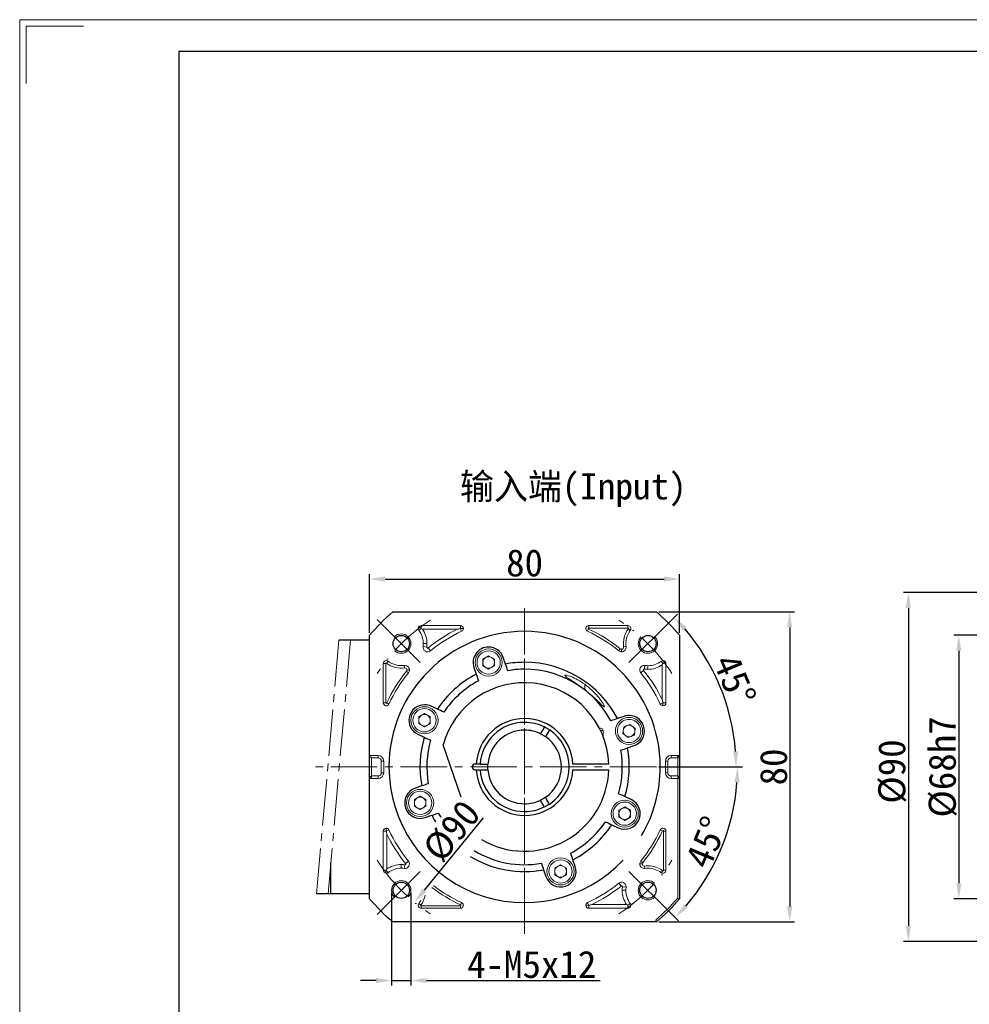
# Model space of a CAD drawing. Header units: millimetres. Extents: x 7420 to 8111, y -867 to -379.
# Tile 2 of 7: x 7421 to 7666, y -633 to -379. Entities that reach past the tile are written whole.
import ezdxf

# ---------------------------------------------------------------- set-up
doc = ezdxf.new("R2010")
doc.units = ezdxf.units.MM
doc.header["$PDSIZE"] = -5
doc.linetypes.add('ACAD_ISO10W100', pattern=[18, 12, -3, 0, -3])
doc.linetypes.add('点画线', pattern=[18, 12, -2, 2, -2])
doc.layers.get('0').update_dxf_attribs({"lineweight": 18})
doc.layers.get('Defpoints').update_dxf_attribs({"lineweight": 18})
for name, color, linetype, lineweight in [('7中心线层', 7, '点画线', 18), ('中心线层', 7, 'ACAD_ISO10W100', 0), ('图框_外框线', 7, 'Continuous', 18), ('尺寸线', 7, 'Continuous', 25), ('尺寸线层', 3, 'Continuous', 18), ('粗实线', 7, 'Continuous', 40)]:
    doc.layers.add(name, color=color, linetype=linetype, lineweight=lineweight)
doc.styles.add('工程字', font='txt')
doc.dimstyles.new('ISO-25', dxfattribs={"dimtxt": 7, "dimasz": 4, "dimexe": 1.25, "dimexo": 0.625, "dimtad": 1, "dimtxsty": '工程字', "dimcen": 2, "dimdle": 8, "dimadec": 0, "dimazin": 0, "dimtfac": 1, "dimtmove": 0, "dimatfit": 3, "dimfxl": 1, "dimarcsym": 0})

# ---------------------------------------------------------------- blocks, each defined once
blk = doc.blocks.new('*X8')
at = {"layer": 'Defpoints', "color": 0}
for p in [(7590.79, -523.46), (7510.79, -537.93), (7590.79, -537.93)]:
    blk.add_point(p, dxfattribs=at)
at = {"layer": '尺寸线层', "color": 0, "lineweight": -2}
for p, q in [((7510.79, -537.31), (7510.79, -522.21)), ((7590.79, -537.31), (7590.79, -522.21)), ((7514.79, -523.46), (7586.79, -523.46))]:
    blk.add_line(p, q, dxfattribs=at)
at = {"layer": '尺寸线层', "color": 0}
for points in [[(7514.79, -522.79), (7514.79, -524.12), (7510.79, -523.46)], [(7586.79, -524.12), (7586.79, -522.79), (7590.79, -523.46)]]:
    blk.add_solid(points, dxfattribs=at)
at = {"layer": '尺寸线层', "color": 0, "insert": (7550.79, -519.33), "char_height": 7, "attachment_point": 5, "style": '工程字'}
blk.add_mtext('\\A1;80', dxfattribs=at)
blk = doc.blocks.new('*X9')
at = {"layer": 'Defpoints', "color": 0}
for p in [(7584.8, -531.93), (7584.8, -611.93), (7619.19, -611.93)]:
    blk.add_point(p, dxfattribs=at)
at = {"layer": '尺寸线层', "color": 0, "lineweight": -2}
for p, q in [((7585.42, -531.93), (7620.44, -531.93)), ((7619.19, -535.93), (7619.19, -607.93)), ((7585.42, -611.93), (7620.44, -611.93))]:
    blk.add_line(p, q, dxfattribs=at)
at = {"layer": '尺寸线层', "color": 0}
for points in [[(7619.85, -535.93), (7618.52, -535.93), (7619.19, -531.93)], [(7618.52, -607.93), (7619.85, -607.93), (7619.19, -611.93)]]:
    blk.add_solid(points, dxfattribs=at)
at = {"layer": '尺寸线层', "color": 0, "insert": (7615.06, -571.93), "char_height": 7, "attachment_point": 5, "rotation": 90, "style": '工程字'}
blk.add_mtext('\\A1;80', dxfattribs=at)
blk = doc.blocks.new('*X10')
at = {"layer": 'Defpoints', "color": 0}
for p in [(7579.19, -537.02), (7522.4, -606.85)]:
    blk.add_point(p, dxfattribs=at)
at = {"layer": '尺寸线层', "color": 0, "lineweight": -2}
blk.add_line((7540.1, -585.09), (7524.92, -603.74), dxfattribs=at)
at = {"layer": '尺寸线层', "color": 0}
blk.add_solid([(7524.41, -603.32), (7525.44, -604.16), (7522.4, -606.85)], dxfattribs=at)
at = {"layer": '尺寸线层', "color": 0, "insert": (7532.02, -588.48), "char_height": 7, "attachment_point": 5, "rotation": 50.8805, "style": '工程字'}
blk.add_mtext('\\A1;%%C90', dxfattribs=at)
blk = doc.blocks.new('*X11')
at = {"layer": 'Defpoints', "color": 0}
for p in [(7586.86, -535.87), (7578.37, -544.36), (7601.2, -551.05), (7496.88, -571.93), (7584.79, -571.93)]:
    blk.add_point(p, dxfattribs=at)
at = {"layer": '尺寸线层', "color": 0, "lineweight": -2}
for p, q in [((7587.3, -535.43), (7590.26, -532.47)), ((7585.42, -571.93), (7606.6, -571.93))]:
    blk.add_line(p, q, dxfattribs=at)
blk.add_arc((7550.79, -571.93), 54.56, 4.2014, 40.7986, dxfattribs=at)
at = {"layer": '尺寸线层', "color": 0}
for points in [[(7592.59, -535.83), (7591.61, -536.74), (7589.37, -533.35)], [(7604.54, -567.96), (7605.87, -567.91), (7605.35, -571.93)]]:
    blk.add_solid(points, dxfattribs=at)
at = {"layer": '尺寸线层', "color": 0, "insert": (7605.01, -549.48), "char_height": 7, "attachment_point": 5, "rotation": 292.5, "style": '工程字'}
blk.add_mtext('\\A1;45%%d', dxfattribs=at)
blk = doc.blocks.new('*X12')
at = {"layer": 'Defpoints', "color": 0}
for p in [(7496.88, -571.93), (7584.79, -571.93), (7601.55, -592.96), (7578.37, -599.51), (7586.86, -608)]:
    blk.add_point(p, dxfattribs=at)
at = {"layer": '尺寸线层', "color": 0, "lineweight": -2}
for p, q in [((7585.42, -571.93), (7606.99, -571.93)), ((7587.3, -608.44), (7590.53, -611.67))]:
    blk.add_line(p, q, dxfattribs=at)
blk.add_arc((7550.79, -571.93), 54.94, 319.1722, 355.8278, dxfattribs=at)
at = {"layer": '尺寸线层', "color": 0}
for points in [[(7606.26, -575.96), (7604.92, -575.91), (7605.74, -571.93)], [(7591.88, -607.4), (7592.86, -608.31), (7589.64, -610.78)]]:
    blk.add_solid(points, dxfattribs=at)
at = {"layer": '尺寸线层', "color": 0, "insert": (7597.74, -591.38), "char_height": 7, "attachment_point": 5, "rotation": 67.5, "style": '工程字'}
blk.add_mtext('\\A1;45%%d', dxfattribs=at)
blk = doc.blocks.new('*D37')
at = {"layer": 'Defpoints', "color": 0}
for p in [(7516.47, -603.75), (7521.47, -603.75), (7521.47, -627.04)]:
    blk.add_point(p, dxfattribs=at)
at = {"layer": '尺寸线层', "color": 0, "lineweight": -2}
for p, q in [((7516.47, -604.38), (7516.47, -628.29)), ((7521.47, -604.38), (7521.47, -628.29)), ((7512.47, -627.04), (7508.47, -627.04)), ((7516.47, -627.04), (7521.47, -627.04)), ((7525.47, -627.04), (7570.29, -627.04))]:
    blk.add_line(p, q, dxfattribs=at)
at = {"layer": '尺寸线层', "color": 0}
for points in [[(7512.47, -627.71), (7512.47, -626.37), (7516.47, -627.04)], [(7525.47, -626.37), (7525.47, -627.71), (7521.47, -627.04)]]:
    blk.add_solid(points, dxfattribs=at)
at = {"layer": '尺寸线层', "color": 0, "insert": (7552.63, -622.92), "char_height": 7, "attachment_point": 5, "style": '工程字'}
blk.add_mtext('\\A1;4-M5x12', dxfattribs=at)
blk = doc.blocks.new('*X27')
at = {"layer": 'Defpoints', "color": 0}
for p in [(7712.67, -537.93), (7662.82, -605.93), (7712.67, -605.93)]:
    blk.add_point(p, dxfattribs=at)
at = {"layer": '尺寸线层', "color": 0, "lineweight": -2}
for p, q in [((7712.05, -537.93), (7661.57, -537.93)), ((7662.82, -541.93), (7662.82, -601.93)), ((7712.05, -605.93), (7661.57, -605.93))]:
    blk.add_line(p, q, dxfattribs=at)
at = {"layer": '尺寸线层', "color": 0}
for points in [[(7663.49, -541.93), (7662.16, -541.93), (7662.82, -537.93)], [(7662.16, -601.93), (7663.49, -601.93), (7662.82, -605.93)]]:
    blk.add_solid(points, dxfattribs=at)
at = {"layer": '尺寸线层', "color": 0, "insert": (7658.7, -571.93), "char_height": 7, "attachment_point": 5, "rotation": 90, "style": '工程字'}
blk.add_mtext('\\A1;%%C68h7', dxfattribs=at)
blk = doc.blocks.new('*X34')
at = {"layer": 'Defpoints', "color": 0}
for p in [(7719.47, -526.93), (7649.81, -616.93), (7719.47, -616.93)]:
    blk.add_point(p, dxfattribs=at)
at = {"layer": '尺寸线层', "color": 0, "lineweight": -2}
for p, q in [((7718.85, -526.93), (7648.56, -526.93)), ((7649.81, -530.93), (7649.81, -612.93)), ((7718.85, -616.93), (7648.56, -616.93))]:
    blk.add_line(p, q, dxfattribs=at)
at = {"layer": '尺寸线层', "color": 0}
for points in [[(7650.47, -530.93), (7649.14, -530.93), (7649.81, -526.93)], [(7649.14, -612.93), (7650.47, -612.93), (7649.81, -616.93)]]:
    blk.add_solid(points, dxfattribs=at)
at = {"layer": '尺寸线层', "color": 0, "insert": (7645.68, -573.11), "char_height": 7, "attachment_point": 5, "rotation": 90, "style": '工程字'}
blk.add_mtext('\\A1;%%C90', dxfattribs=at)

msp = doc.modelspace()

# ---------------------------------------------------------------- linework, layer by layer
for p, q in [((7523.8625, -545.0032), (7512.7281, -533.8688)), ((7534.2335, -535.4668), (7524.1308, -535.4668)), ((7524.1308, -536.2342), (7524.1308, -535.4668)), ((7534.2335, -536.2342), (7534.2335, -535.4668)), ((7577.4562, -535.4668), (7567.3535, -535.4668)), ((7567.3535, -536.101), (7567.3535, -535.4668)), ((7577.4562, -536.101), (7577.4562, -535.4668)), ((7577.7245, -545.0032), (7588.8589, -533.8688)), ((7524.1308, -536.2342), (7523.5175, -536.6957)), ((7524.4823, -536.4156), (7533.4307, -536.4156)), ((7534.2335, -536.2342), (7535.001, -536.2342)), ((7534.2335, -536.2342), (7534.5564, -536.9304)), ((7567.2974, -536.3551), (7567.0305, -536.9304)), ((7567.3535, -536.101), (7577.4562, -536.101)), ((7577.5626, -536.3143), (7578.0694, -536.6957)), ((7525.5468, -541.0198), (7524.6068, -540.8903)), ((7524.66, -540.1144), (7525.6089, -540.1144)), ((7576.3518, -540.9768), (7576.9801, -540.8903)), ((7525.901, -541.2194), (7526.4985, -541.9566)), ((7540.0148, -544.1209), (7541.5148, -543.2549)), ((7541.5148, -543.2549), (7543.0148, -544.1209)), ((7575.4878, -541.4639), (7575.0885, -541.9566)), ((7575.8236, -541.5828), (7575.8236, -542.2171)), ((7514.326, -545.2715), (7514.326, -555.3742)), ((7514.9602, -545.2715), (7514.326, -545.2715)), ((7514.9602, -555.3742), (7514.9602, -545.2715)), ((7515.1736, -545.1651), (7515.5549, -544.6583)), ((7519.8361, -546.3759), (7519.7495, -545.7476)), ((7540.0148, -545.853), (7540.0148, -544.1209)), ((7541.5148, -546.719), (7540.0148, -545.853)), ((7543.0148, -545.853), (7541.5148, -546.719)), ((7543.0148, -544.1209), (7543.0148, -545.853)), ((7550.7935, -546.718), (7550.7935, -544.9342)), ((7581.7079, -546.6876), (7581.8374, -545.7476)), ((7582.6133, -545.8008), (7582.6133, -546.7497)), ((7586.4935, -545.2715), (7586.032, -544.6583)), ((7586.3121, -545.6231), (7586.3121, -554.5715)), ((7586.4935, -545.2715), (7587.2609, -545.2715)), ((7587.2609, -555.3742), (7587.2609, -545.2715)), ((7520.3231, -547.2399), (7520.8158, -547.6392)), ((7520.4421, -546.9041), (7521.0763, -546.9041)), ((7550.7935, -547.4342), (7550.7935, -548.9342)), ((7581.5083, -547.0418), (7580.7711, -547.6392)), ((7566.2935, -551.9895), (7566.2935, -550.6101)), ((7514.9602, -555.3742), (7514.326, -555.3742)), ((7515.2144, -555.4303), (7515.7897, -555.6972)), ((7586.4935, -555.3742), (7585.7973, -555.6972)), ((7586.4935, -555.3742), (7587.2609, -555.3742)), ((7586.4935, -555.3742), (7586.4935, -556.1417)), ((7523.4637, -559.0236), (7524.9637, -558.1576)), ((7524.9637, -558.1576), (7526.4637, -559.0236)), ((7523.4637, -560.7556), (7523.4637, -559.0236)), ((7524.9637, -561.6217), (7523.4637, -560.7556)), ((7526.4637, -560.7556), (7524.9637, -561.6217)), ((7526.4637, -559.0236), (7526.4637, -560.7556)), ((7576.3676, -561.5999), (7577.9684, -560.9385)), ((7577.9684, -560.9385), (7579.3416, -561.9942)), ((7570.1083, -561.9342), (7570.4185, -561.9342)), ((7570.4194, -562.5592), (7571.0435, -562.5592)), ((7571.0435, -563.997), (7571.0435, -562.5592)), ((7576.1399, -563.3169), (7576.3676, -561.5999)), ((7577.5131, -564.3726), (7576.1399, -563.3169)), ((7579.1139, -563.7112), (7577.5131, -564.3726)), ((7579.3416, -561.9942), (7579.1139, -563.7112)), ((7511.2935, -568.968), (7510.7935, -568.968)), ((7511.2935, -568.968), (7512.9935, -568.968)), ((7512.9935, -569.4668), (7512.9935, -568.968)), ((7588.5935, -568.968), (7590.2935, -568.968)), ((7588.5935, -569.4668), (7588.5935, -568.968)), ((7590.2935, -568.968), (7590.7935, -568.968)), ((7590.2935, -569.4668), (7590.2935, -568.968)), ((7511.2935, -569.6115), (7510.7935, -569.1127)), ((7511.2935, -569.6115), (7511.2935, -570.1103)), ((7511.2935, -569.6115), (7512.9935, -569.6115)), ((7511.2935, -570.1103), (7511.2935, -573.7582)), ((7512.9935, -569.6115), (7512.9935, -569.4668)), ((7513.8162, -570.4342), (7513.8162, -573.4342)), ((7513.8162, -570.4342), (7513.9609, -570.4342)), ((7513.9609, -570.4342), (7514.4597, -570.4342)), ((7514.4597, -570.4342), (7514.4597, -573.4342)), ((7587.1272, -573.4342), (7587.1272, -570.4342)), ((7587.626, -570.4342), (7587.1272, -570.4342)), ((7587.7707, -570.4342), (7587.626, -570.4342)), ((7587.7707, -573.4342), (7587.7707, -570.4342)), ((7588.5935, -569.6115), (7588.5935, -569.4668)), ((7588.5935, -569.6115), (7590.2935, -569.6115)), ((7590.2935, -569.6115), (7590.7935, -569.1127)), ((7590.2935, -569.6115), (7590.2935, -569.4668)), ((7590.2935, -570.1103), (7590.2935, -569.6115)), ((7590.2935, -573.7582), (7590.2935, -570.1103)), ((7511.2935, -573.7582), (7511.2935, -574.257)), ((7513.8162, -573.4342), (7513.9609, -573.4342)), ((7513.9609, -573.4342), (7514.4597, -573.4342)), ((7587.626, -573.4342), (7587.1272, -573.4342)), ((7587.7707, -573.4342), (7587.626, -573.4342)), ((7590.2935, -574.257), (7590.2935, -573.7582)), ((7511.2935, -574.257), (7510.7935, -574.7558)), ((7511.2935, -574.9005), (7510.7935, -574.9005)), ((7512.9935, -574.257), (7511.2935, -574.257)), ((7511.2935, -574.257), (7511.2935, -574.4017)), ((7511.2935, -574.4017), (7511.2935, -574.9005)), ((7512.9935, -574.9005), (7511.2935, -574.9005)), ((7512.9935, -574.257), (7512.9935, -574.4017)), ((7512.9935, -574.4017), (7512.9935, -574.9005)), ((7588.5935, -574.257), (7588.5935, -574.4017)), ((7590.2935, -574.257), (7588.5935, -574.257)), ((7588.5935, -574.4017), (7588.5935, -574.9005)), ((7590.2935, -574.9005), (7588.5935, -574.9005)), ((7590.2935, -574.257), (7590.7935, -574.7558)), ((7590.2935, -574.4017), (7590.2935, -574.257)), ((7590.2935, -574.9005), (7590.2935, -574.4017)), ((7590.2935, -605.7536), (7590.2935, -574.9005)), ((7590.2935, -574.9005), (7590.7935, -574.9005)), ((7522.3462, -580.3469), (7523.8462, -579.4809)), ((7522.3462, -582.0789), (7522.3462, -580.3469)), ((7523.8462, -579.4809), (7525.3462, -580.3469)), ((7525.3462, -580.3469), (7525.3462, -582.0789)), ((7523.8462, -582.945), (7522.3462, -582.0789)), ((7525.3462, -582.0789), (7523.8462, -582.945)), ((7575.1232, -583.1128), (7576.6232, -582.2468)), ((7575.1232, -584.8449), (7575.1232, -583.1128)), ((7576.6232, -582.2468), (7578.1232, -583.1128)), ((7578.1232, -583.1128), (7578.1232, -584.8449)), ((7576.6232, -585.7109), (7575.1232, -584.8449)), ((7578.1232, -584.8449), (7576.6232, -585.7109)), ((7514.326, -588.4942), (7514.326, -598.5969)), ((7515.0935, -588.4942), (7514.326, -588.4942)), ((7515.0935, -588.4942), (7515.0935, -587.7267)), ((7515.0935, -588.4942), (7515.7897, -588.1713)), ((7515.2749, -598.2454), (7515.2749, -589.297)), ((7586.3726, -588.4381), (7585.7973, -588.1713)), ((7586.6267, -588.4942), (7587.2609, -588.4942)), ((7586.6267, -588.4942), (7586.6267, -598.5969)), ((7587.2609, -598.5969), (7587.2609, -588.4942)), ((7520.0787, -596.8267), (7520.8158, -596.2292)), ((7550.7935, -596.4342), (7550.7935, -594.9342)), ((7581.1449, -596.9643), (7580.5106, -596.9643)), ((7581.2638, -596.6286), (7580.7711, -596.2292)), ((7523.8625, -598.8652), (7512.7281, -609.9996)), ((7515.0935, -598.5969), (7514.326, -598.5969)), ((7515.0935, -598.5969), (7515.5549, -599.2102)), ((7518.9737, -598.0677), (7518.9737, -597.1188)), ((7519.879, -597.1809), (7519.7495, -598.1209)), ((7558.5722, -598.0155), (7560.0722, -597.1495)), ((7558.5722, -599.7475), (7558.5722, -598.0155)), ((7560.0722, -597.1495), (7561.5722, -598.0155)), ((7561.5722, -598.0155), (7561.5722, -599.7475)), ((7577.7245, -598.8652), (7588.8589, -609.9996)), ((7581.7509, -597.4926), (7581.8374, -598.1209)), ((7586.4134, -598.7034), (7586.032, -599.2102)), ((7586.6267, -598.5969), (7587.2609, -598.5969)), ((7560.0722, -600.6136), (7558.5722, -599.7475)), ((7561.5722, -599.7475), (7560.0722, -600.6136)), ((7575.6859, -602.649), (7575.0885, -601.9119)), ((7576.9269, -603.754), (7575.978, -603.754)), ((7576.0401, -602.8487), (7576.9801, -602.9782)), ((7534.2896, -607.5133), (7534.5564, -606.938)), ((7567.3535, -607.6342), (7567.0305, -606.938)), ((7524.0243, -607.5541), (7523.5175, -607.1728)), ((7524.1308, -607.7675), (7524.1308, -608.4017)), ((7534.2335, -607.7675), (7524.1308, -607.7675)), ((7524.1308, -608.4017), (7534.2335, -608.4017)), ((7534.2335, -607.7675), (7534.2335, -608.4017)), ((7567.3535, -607.6342), (7566.586, -607.6342)), ((7567.3535, -607.6342), (7567.3535, -608.4017)), ((7567.3535, -608.4017), (7577.4562, -608.4017)), ((7577.1046, -607.4528), (7568.1562, -607.4528)), ((7577.4562, -607.6342), (7578.0694, -607.1728)), ((7577.4562, -607.6342), (7577.4562, -608.4017))]:
    msp.add_line(p, q)
for centre, radius, start, end in [((7524.1308, -536.2342), 0.7675, 90, 216.957666), ((7534.2335, -536.2342), 0.7675, 0, 90), ((7567.3535, -536.2342), 0.7675, 90, 245.115065), ((7577.4562, -536.2342), 0.7675, 323.042334, 90), ((7518.9737, -540.1144), 2.5, 226.591754, 135), ((7518.9737, -540.1144), 5.6863, 0, 36.957666), ((7518.9737, -540.1144), 6.6352, 0, 33.879326), ((7550.7935, -571.9342), 39.5352, 116.051014, 129.022628), ((7550.7935, -571.9342), 38.5863, 114.884934, 129.022628), ((7534.2335, -536.2342), 0.7675, 294.884935, 360), ((7550.7935, -571.9342), 38.5863, 50.977372, 65.115066), ((7550.7935, -571.9342), 39.2206, 50.977372, 65.115066), ((7582.6133, -540.1144), 6.3206, 143.042334, 187.842188), ((7582.6133, -540.1144), 5.6863, 143.042334, 187.842188), ((7582.6133, -540.1144), 2.5, 136.591754, 45), ((7525.7634, -541.0496), 1.1675, 172.157812, 309.022628), ((7518.9737, -540.1144), 5.6863, 352.157812, 360), ((7518.9737, -540.1144), 6.6352, 352.157812, 0), ((7575.8236, -541.0496), 1.1675, 270, 7.842188), ((7575.8236, -541.0496), 0.5333, 270, 7.842188), ((7541.5148, -544.9869), 3.5, 90, 270), ((7541.5148, -544.9869), 3, 90, 270), ((7541.5148, -544.9869), 1.5, 90, 120), ((7541.5148, -544.9869), 3.5, 270, 90), ((7541.5148, -544.9869), 3, 270, 90), ((7541.5148, -544.9869), 1.5, 60, 90), ((7575.8236, -541.0496), 1.1675, 230.977372, 270), ((7575.8236, -541.0496), 0.5333, 230.977372, 270), ((7515.0935, -545.2715), 0.7675, 90, 180), ((7515.0935, -545.2715), 0.7675, 53.042334, 90), ((7518.9737, -540.1144), 6.3206, 233.042334, 277.842188), ((7518.9737, -540.1144), 5.6863, 233.042334, 277.842188), ((7519.9088, -546.9041), 1.1675, 90, 97.842188), ((7519.9088, -546.9041), 1.1675, 0, 90), ((7541.5148, -544.9869), 1.5, 120, 180), ((7541.5148, -544.9869), 1.5, 180, 240), ((7541.5148, -544.9869), 1.5, 0, 60), ((7541.5148, -544.9869), 1.5, 300, 360), ((7581.6781, -546.9041), 1.1675, 90, 219.022628), ((7581.6781, -546.9041), 1.1675, 82.157812, 90), ((7582.6133, -540.1144), 5.6863, 262.157812, 270), ((7582.6133, -540.1144), 5.6863, 270, 306.957666), ((7582.6133, -540.1144), 6.6352, 270, 303.879326), ((7586.4935, -545.2715), 0.7675, 90, 126.957666), ((7586.4935, -545.2715), 0.7675, 0, 90), ((7550.7935, -571.9342), 39.2206, 140.977372, 155.115066), ((7550.7935, -571.9342), 38.5863, 140.977372, 155.115066), ((7519.9088, -546.9041), 0.5333, 90, 97.842188), ((7519.9088, -546.9041), 0.5333, 0, 90), ((7519.9088, -546.9041), 0.5333, 320.977372, 0), ((7519.9088, -546.9041), 1.1675, 320.977372, 0), ((7541.5148, -544.9869), 1.5, 240, 270), ((7541.5148, -544.9869), 1.5, 270, 300), ((7550.7935, -571.9342), 38.5863, 24.884934, 39.022628), ((7550.7935, -571.9342), 39.5352, 26.051014, 39.022628), ((7582.6133, -540.1144), 6.6352, 262.157812, 270), ((7515.0935, -555.3742), 0.7675, 180, 335.115065), ((7586.4935, -555.3742), 0.7675, 204.884935, 270), ((7586.4935, -555.3742), 0.7675, 270, 0), ((7524.9637, -559.8896), 3.5, 90, 270), ((7524.9637, -559.8896), 3, 90, 270), ((7524.9637, -559.8896), 1.5, 120, 180), ((7524.9637, -559.8896), 1.5, 90, 120), ((7524.9637, -559.8896), 3.5, 270, 90), ((7524.9637, -559.8896), 3, 270, 90), ((7524.9637, -559.8896), 1.5, 60, 90), ((7524.9637, -559.8896), 1.5, 0, 60), ((7524.9637, -559.8896), 1.5, 180, 240), ((7524.9637, -559.8896), 1.5, 240, 270), ((7524.9637, -559.8896), 1.5, 270, 300), ((7524.9637, -559.8896), 1.5, 300, 0), ((7577.7408, -562.6555), 3.5, 22.448281, 202.448281), ((7577.7408, -562.6555), 3.5, 202.448281, 22.448281), ((7577.7408, -562.6555), 3, 22.448281, 202.448281), ((7577.7408, -562.6555), 1.5, 112.448281, 172.448281), ((7577.7408, -562.6555), 1.5, 52.448281, 112.448281), ((7570.4185, -562.5592), 0.625, 0, 90), ((7577.7408, -562.6555), 3, 202.448281, 22.448281), ((7577.7408, -562.6555), 1.5, 172.448281, 202.448281), ((7577.7408, -562.6555), 1.5, 202.448281, 232.448281), ((7577.7408, -562.6555), 1.5, 232.448281, 292.448281), ((7577.7408, -562.6555), 1.5, 292.448281, 352.448281), ((7577.7408, -562.6555), 1.5, 22.448281, 52.448281), ((7577.7408, -562.6555), 1.5, 352.448281, 22.448281), ((7512.9935, -570.4342), 1.4663, 0, 90), ((7588.5935, -570.4342), 1.4663, 90, 180), ((7512.9935, -570.4342), 0.8227, 0, 90), ((7588.5935, -570.4342), 0.8227, 90, 180), ((7512.9935, -573.4342), 0.8227, 270, 360), ((7512.9935, -573.4342), 1.4663, 270, 360), ((7588.5935, -573.4342), 1.4663, 180, 270), ((7588.5935, -573.4342), 0.8227, 180, 270), ((7523.8462, -581.2129), 3.5, 90, 270), ((7523.8462, -581.2129), 3, 90, 270), ((7523.8462, -581.2129), 3.5, 270, 90), ((7523.8462, -581.2129), 3, 270, 90), ((7523.8462, -581.2129), 1.5, 120, 180), ((7523.8462, -581.2129), 1.5, 180, 240), ((7523.8462, -581.2129), 1.5, 90, 120), ((7523.8462, -581.2129), 1.5, 60, 90), ((7523.8462, -581.2129), 1.5, 0, 60), ((7523.8462, -581.2129), 1.5, 300, 360), ((7576.6232, -583.9788), 3.5, 90, 270), ((7576.6232, -583.9788), 3, 90, 270), ((7576.6232, -583.9788), 3.5, 270, 90), ((7576.6232, -583.9788), 3, 270, 90), ((7523.8462, -581.2129), 1.5, 240, 270), ((7523.8462, -581.2129), 1.5, 270, 300), ((7576.6232, -583.9788), 1.5, 120, 180), ((7576.6232, -583.9788), 1.5, 180, 240), ((7576.6232, -583.9788), 1.5, 90, 120), ((7576.6232, -583.9788), 1.5, 60, 90), ((7576.6232, -583.9788), 1.5, 0, 60), ((7576.6232, -583.9788), 1.5, 300, 0), ((7576.6232, -583.9788), 1.5, 240, 270), ((7576.6232, -583.9788), 1.5, 270, 300), ((7515.0935, -588.4942), 0.7675, 90, 180), ((7515.0935, -588.4942), 0.7675, 24.884935, 90), ((7550.7935, -571.9342), 39.5352, 206.051014, 219.022628), ((7550.7935, -571.9342), 38.5863, 204.884934, 219.022628), ((7550.7935, -571.9342), 38.5863, 320.977372, 335.115066), ((7550.7935, -571.9342), 39.2206, 320.977372, 335.115066), ((7586.4935, -588.4942), 0.7675, 90, 155.115065), ((7586.4935, -588.4942), 0.7675, 0, 90), ((7519.9088, -596.9643), 1.1675, 262.157812, 39.022628), ((7560.0722, -598.8815), 3.5, 90, 270), ((7560.0722, -598.8815), 3, 90, 270), ((7560.0722, -598.8815), 3.5, 270, 90), ((7560.0722, -598.8815), 3, 270, 90), ((7581.6781, -596.9643), 1.1675, 140.977372, 180), ((7581.6781, -596.9643), 1.1675, 180, 277.842188), ((7581.6781, -596.9643), 0.5333, 140.977372, 180), ((7581.6781, -596.9643), 0.5333, 180, 270), ((7515.0935, -598.5969), 0.7675, 180, 306.957666), ((7518.9737, -603.754), 6.6352, 90, 123.879326), ((7518.9737, -603.754), 5.6863, 90, 126.957666), ((7518.9737, -603.754), 6.6352, 82.157812, 90), ((7518.9737, -603.754), 5.6863, 82.157812, 90), ((7560.0722, -598.8815), 1.5, 120, 180), ((7560.0722, -598.8815), 1.5, 180, 240), ((7560.0722, -598.8815), 1.5, 90, 120), ((7560.0722, -598.8815), 1.5, 60, 90), ((7560.0722, -598.8815), 1.5, 0, 60), ((7560.0722, -598.8815), 1.5, 300, 360), ((7581.6781, -596.9643), 0.5333, 270, 277.842188), ((7582.6133, -603.754), 6.3206, 90, 97.842188), ((7582.6133, -603.754), 5.6863, 90, 97.842188), ((7582.6133, -603.754), 6.3206, 53.042334, 90), ((7582.6133, -603.754), 5.6863, 53.042334, 90), ((7586.4935, -598.5969), 0.7675, 233.042334, 360), ((7518.9737, -603.754), 2.5, 316.591754, 225), ((7560.0722, -598.8815), 1.5, 240, 270), ((7560.0722, -598.8815), 1.5, 270, 300), ((7550.7935, -571.9342), 38.5863, 294.884934, 309.022628), ((7575.8236, -602.8189), 1.1675, 90, 129.022628), ((7575.8236, -602.8189), 1.1675, 352.157812, 90), ((7582.6133, -603.754), 2.5, 46.591754, 315), ((7550.7935, -571.9342), 39.2206, 232.404245, 245.115066), ((7550.7935, -571.9342), 38.5863, 232.450656, 245.115066), ((7550.7935, -571.9342), 39.5352, 296.051014, 309.022628), ((7582.6133, -603.754), 6.6352, 172.157812, 180), ((7582.6133, -603.754), 6.6352, 180, 213.879326), ((7582.6133, -603.754), 5.6863, 172.157812, 180), ((7582.6133, -603.754), 5.6863, 180, 216.957666), ((7518.9737, -603.754), 5.6863, 323.042334, 333.218345), ((7518.9737, -603.754), 6.3206, 323.042334, 348.620522), ((7534.2335, -607.6342), 0.7675, 270, 65.115065), ((7567.3535, -607.6342), 0.7675, 114.884935, 180), ((7550.7935, -571.9342), 52, 310.569697, 319.430303), ((7524.1308, -607.6342), 0.7675, 143.042334, 270), ((7567.3535, -607.6342), 0.7675, 180, 270), ((7577.4562, -607.6342), 0.7675, 270, 36.957666)]:
    msp.add_arc(centre, radius, start, end)
for points in [[(7524.4823, -536.4156), (7524.3688, -536.3551), (7524.2519, -536.2947), (7524.1308, -536.2342)], [(7533.4307, -536.4156), (7533.6927, -536.355), (7533.96, -536.2946), (7534.2335, -536.2342)], [(7577.4562, -536.101), (7577.5065, -536.1202), (7577.6073, -536.1588), (7577.5775, -536.2625), (7577.5626, -536.3143)], [(7586.3121, -545.6231), (7586.3726, -545.5096), (7586.433, -545.3926), (7586.4935, -545.2715)], [(7586.3121, -554.5715), (7586.3727, -554.8334), (7586.4331, -555.1008), (7586.4935, -555.3742)], [(7515.2749, -589.297), (7515.2143, -589.035), (7515.1538, -588.7677), (7515.0935, -588.4942)], [(7515.2749, -598.2454), (7515.2144, -598.3589), (7515.1539, -598.4758), (7515.0935, -598.5969)], [(7586.6267, -598.5969), (7586.6075, -598.6473), (7586.5689, -598.7481), (7586.4652, -598.7183), (7586.4134, -598.7034)], [(7590.7935, -605.9379), (7590.6268, -605.8766), (7590.4601, -605.8152), (7590.2935, -605.7536)], [(7524.1308, -607.7675), (7524.0804, -607.7482), (7523.9796, -607.7097), (7524.0094, -607.606), (7524.0243, -607.5541)], [(7568.1562, -607.4528), (7567.8943, -607.5134), (7567.627, -607.5739), (7567.3535, -607.6342)], [(7577.1046, -607.4528), (7577.2181, -607.5133), (7577.3351, -607.5738), (7577.4562, -607.6342)], [(7584.6128, -611.4342), (7584.6744, -611.6009), (7584.7359, -611.7675), (7584.7972, -611.9342)]]:
    msp.add_open_spline(points, degree=3)
for points, knots in [([(7567.2974, -536.3551), (7567.2715, -536.3348), (7567.2243, -536.2978), (7567.2174, -536.2042), (7567.2631, -536.1223), (7567.3214, -536.1085), (7567.3535, -536.101)], [0, 0, 0, 0, 0.097036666, 0.176717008, 0.256380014, 0.353434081, 0.353434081, 0.353434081, 0.353434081]), ([(7525.901, -541.2194), (7525.8595, -541.2413), (7525.7818, -541.2821), (7525.6516, -541.2478), (7525.5549, -541.1543), (7525.5497, -541.0666), (7525.5468, -541.0198)], [0, 0, 0, 0, 0.137820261, 0.257837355, 0.377826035, 0.515674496, 0.515674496, 0.515674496, 0.515674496]), ([(7514.9602, -545.2715), (7514.9774, -545.2236), (7515.0019, -545.1549), (7515.1032, -545.1311), (7515.1477, -545.1525), (7515.1736, -545.1651)], [0, 0, 0, 0, 0.141293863, 0.202588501, 0.28799469, 0.28799469, 0.28799469, 0.28799469]), ([(7566.2935, -550.6102), (7565.108, -549.7485), (7563.8002, -549.0328), (7561.7756, -548.2238), (7561.1457, -548.1398), (7561.2476, -548.528), (7561.9496, -548.9863), (7563.9106, -550.2648), (7565.1359, -551.0899), (7566.2935, -551.9895)], [0, 0, 0, 0, 2.99215566, 2.99215566, 5.98431132, 5.98431132, 8.97646698, 8.97646698, 11.96862265, 11.96862265, 11.96862265, 11.96862265]), ([(7581.5083, -547.0418), (7581.4866, -547.0003), (7581.4461, -546.9227), (7581.4867, -546.757), (7581.616, -546.6797), (7581.698, -546.6867), (7581.7079, -546.6876)], [0, 0, 0, 0, 0.139210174, 0.260437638, 0.48344913, 0.5141027, 0.5141027, 0.5141027, 0.5141027]), ([(7566.2935, -551.9895), (7567.5768, -552.9869), (7568.765, -554.0644), (7570.2134, -555.4699), (7570.6498, -555.9099), (7571.2663, -556.4542), (7571.4277, -556.5209), (7571.3452, -556.1309), (7571.1281, -555.7221), (7570.5176, -554.7897), (7570.1293, -554.2703), (7568.7624, -552.6638), (7567.6101, -551.5672), (7566.2935, -550.6102)], [0, 0, 0, 0, 3.64063167, 3.64063167, 5.4609475, 5.4609475, 7.28126333, 7.28126333, 9.10157916, 9.10157916, 10.921895, 10.921895, 14.56252666, 14.56252666, 14.56252666, 14.56252666]), ([(7515.2144, -555.4303), (7515.194, -555.4562), (7515.157, -555.5034), (7515.0635, -555.5103), (7514.9815, -555.4646), (7514.9678, -555.4063), (7514.9602, -555.3742)], [0, 0, 0, 0, 0.097036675, 0.176717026, 0.256377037, 0.353434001, 0.353434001, 0.353434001, 0.353434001]), ([(7586.3726, -588.4381), (7586.4094, -588.4016), (7586.4695, -588.3419), (7586.5993, -588.3903), (7586.617, -588.4573), (7586.6267, -588.4942)], [0, 0, 0, 0, 0.144997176, 0.236848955, 0.348988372, 0.348988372, 0.348988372, 0.348988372]), ([(7520.0787, -596.8267), (7520.1005, -596.8682), (7520.1414, -596.9459), (7520.1071, -597.0761), (7520.0135, -597.1728), (7519.9259, -597.178), (7519.879, -597.1809)], [0, 0, 0, 0, 0.137820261, 0.257837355, 0.377826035, 0.515674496, 0.515674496, 0.515674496, 0.515674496]), ([(7575.6859, -602.649), (7575.7303, -602.6262), (7575.826, -602.5768), (7576.0134, -602.6567), (7576.0309, -602.7822), (7576.0401, -602.8487)], [0, 0, 0, 0, 0.14803036, 0.319280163, 0.51218696, 0.51218696, 0.51218696, 0.51218696]), ([(7534.2896, -607.5133), (7534.3155, -607.5337), (7534.3626, -607.5707), (7534.3695, -607.6642), (7534.3239, -607.7462), (7534.2655, -607.7599), (7534.2335, -607.7675)], [0, 0, 0, 0, 0.097036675, 0.176717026, 0.256377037, 0.353434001, 0.353434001, 0.353434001, 0.353434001])]:
    msp.add_open_spline(points, degree=3, knots=knots)
at = {"layer": '7中心线层'}
for p, q in [((7550.7935, -614.9501), (7550.7935, -529.5104)), ((7550.7935, -609.9342), (7550.7935, -533.9342)), ((7502.9075, -539.1842), (7497.1047, -604.6842)), ((7505.873, -539.1842), (7500.0702, -604.6842)), ((7584.7935, -571.9342), (7496.88, -571.9342))]:
    msp.add_line(p, q, dxfattribs=at)
at = {"layer": '中心线层'}
for start, end in [(122.715563, 147.654896), (32.345104, 57.284437), (212.345104, 237.284437), (302.715563, 327.654896)]:
    msp.add_arc((7550.7935, -571.9342), 45, start, end, dxfattribs=at)
at = {"layer": '图框_外框线', "color": 3}
msp.add_lwpolyline([(7420.5238, -867.1877), (8110.7003, -867.1877), (8110.7003, -379.1343), (7420.5238, -379.1343)], close=True, dxfattribs=at)
msp.add_lwpolyline([(7422.1671, -395.567), (7422.1671, -380.7775), (7436.9566, -380.7775)], dxfattribs=at)
at = {"layer": '图框_外框线', "color": 3, "lineweight": 25}
msp.add_lwpolyline([(7461.6057, -858.9713), (8102.4839, -858.9713), (8102.4839, -387.3506), (7461.6057, -387.3506)], close=True, dxfattribs=at)
at = {"layer": '粗实线', "linetype": 'Continuous', "lineweight": 30}
for p, q in [((7516.7898, -531.9342), (7584.7972, -531.9342)), ((7510.7935, -568.968), (7510.7935, -537.9306)), ((7590.7935, -537.9306), (7590.7935, -568.968)), ((7510.7935, -539.1842), (7502.9075, -539.1842)), ((7545.8822, -545.3847), (7545.2969, -543.6847)), ((7537.7327, -546.2892), (7538.3181, -547.9892)), ((7528.2837, -557.0242), (7526.6542, -556.2644)), ((7576.4385, -558.8735), (7574.7385, -559.4588)), ((7523.2732, -563.5148), (7524.9027, -564.2747)), ((7555.6312, -562.0551), (7555.1687, -562.8562)), ((7556.9302, -562.8051), (7556.4677, -563.6062)), ((7534.4677, -579.7382), (7529.8026, -566.2382)), ((7577.343, -567.023), (7579.043, -566.4376)), ((7510.7935, -569.1127), (7510.7935, -568.968)), ((7590.7935, -568.968), (7590.7935, -569.1127)), ((7510.7935, -570.1103), (7510.7935, -569.1127)), ((7510.7935, -573.7582), (7510.7935, -570.1103)), ((7538.316, -571.1842), (7538.0435, -571.1842)), ((7539.8191, -571.1842), (7540.7441, -571.1842)), ((7572.5305, -571.1842), (7563.271, -571.1842)), ((7590.7935, -569.1127), (7590.7935, -570.1103)), ((7590.7935, -570.1103), (7590.7935, -573.7582)), ((7510.7935, -574.7558), (7510.7935, -573.7582)), ((7538.0435, -572.6842), (7538.316, -572.6842)), ((7539.8191, -572.6842), (7540.7441, -572.6842)), ((7563.271, -572.6842), (7572.5305, -572.6842)), ((7590.7935, -573.7582), (7590.7935, -574.7558)), ((7510.7935, -574.9005), (7510.7935, -574.7558)), ((7510.7935, -605.9379), (7510.7935, -574.9005)), ((7590.7935, -574.7558), (7590.7935, -574.9005)), ((7590.7935, -574.9005), (7590.7935, -605.9379)), ((7524.2439, -576.8455), (7522.5439, -577.4308)), ((7555.6312, -581.8133), (7555.1687, -581.0123)), ((7556.9302, -581.0633), (7556.4677, -580.2623)), ((7578.3137, -580.3536), (7576.6842, -579.5938)), ((7525.1485, -584.995), (7526.8485, -584.4096)), ((7573.3033, -586.8442), (7574.9328, -587.6041)), ((7500.7938, -604.6842), (7500.7938, -596.5154)), ((7563.8542, -597.5792), (7563.2689, -595.8792)), ((7555.7047, -598.4838), (7556.2901, -600.1838)), ((7500.9938, -604.6842), (7497.091, -604.6842)), ((7510.7935, -604.6842), (7500.9938, -604.6842)), ((7584.7972, -611.9342), (7516.7898, -611.9342))]:
    msp.add_line(p, q, dxfattribs=at)
at = {"layer": '粗实线', "lineweight": 30}
for centre in [(7518.9737, -540.1144), (7582.6133, -540.1144), (7518.9737, -603.754), (7582.6133, -603.754)]:
    msp.add_circle(centre, 2.1, dxfattribs=at)
at = {"layer": '粗实线', "linetype": 'Continuous', "lineweight": 30}
for centre, radius, start, end in [((7550.7935, -571.9342), 52.5, 130.367594, 139.632406), ((7550.7935, -571.9342), 52.5, 40.367594, 49.632406), ((7550.7935, -571.9342), 35, 0, 180), ((7541.5148, -544.9869), 4, 90, 199), ((7541.5148, -544.9869), 4, 19, 90), ((7550.7935, -571.9342), 27, 90, 100.480376), ((7550.7935, -571.9342), 27, 27.519624, 90), ((7550.7935, -571.9342), 27, 117.519624, 146.480376), ((7550.7935, -571.9342), 25.2162, 28.127274, 99.872726), ((7550.7935, -571.9342), 25.2162, 90, 99.872726), ((7550.7935, -571.9342), 21.75, 1.976108, 164.817912), ((7550.7935, -571.9342), 25.2162, 118.127274, 145.872726), ((7524.9637, -559.8896), 4, 90, 245), ((7524.9637, -559.8896), 4, 65, 90), ((7577.7408, -562.6555), 4, 90, 109), ((7577.7408, -562.6555), 4, 289, 90), ((7550.7935, -571.9342), 12.5, 3.439813, 176.560187), ((7550.7935, -571.9342), 11.5, 90, 176.260665), ((7550.7935, -571.9342), 11.5, 63.739335, 90), ((7550.7935, -571.9342), 9.5, 90, 175.471937), ((7550.7935, -571.9342), 9.5, 64.528063, 90), ((7550.7935, -571.9342), 11.5, 55.805735, 63.741718), ((7550.7935, -571.9342), 11.5, 303.739335, 56.260665), ((7550.7935, -571.9342), 27, 163.519624, 190.480376), ((7550.7935, -571.9342), 25.2162, 164.127274, 189.872726), ((7550.7935, -571.9342), 9.5, 304.528063, 55.471937), ((7550.7935, -571.9342), 25.2162, 344.127274, 9.872726), ((7550.7935, -571.9342), 27, 343.519624, 10.480376), ((7538.0435, -571.9342), 0.75, 90, 270), ((7550.7935, -571.9342), 35, 180, 316.678048), ((7550.7935, -571.9342), 12.5, 183.439813, 356.560187), ((7550.7935, -571.9342), 11.5, 183.739335, 270), ((7550.7935, -571.9342), 21.75, 239.288039, 358.023892), ((7550.7935, -571.9342), 9.5, 184.528063, 270), ((7550.7935, -571.9342), 35, 329.609224, 0), ((7523.8462, -581.2129), 4, 109, 289), ((7550.7935, -571.9342), 9.5, 270, 295.471937), ((7550.7935, -571.9342), 11.5, 296.371504, 303.202272), ((7576.6232, -583.9788), 4, 245, 65), ((7550.7935, -571.9342), 25.2162, 208.127274, 210.829749), ((7550.7935, -571.9342), 11.5, 270, 296.260665), ((7550.7935, -571.9342), 27, 207.519624, 211.704168), ((7550.7935, -571.9342), 25.2162, 298.127274, 325.872726), ((7550.7935, -571.9342), 27, 297.519624, 326.480376), ((7550.7935, -571.9342), 25.2162, 238.854452, 279.872726), ((7550.7935, -571.9342), 27, 238.674753, 280.480376), ((7560.0722, -598.8815), 4, 199, 19), ((7550.7935, -571.9342), 52.5, 220.367594, 229.632406), ((7550.7935, -571.9342), 52.5, 310.367594, 319.632406)]:
    msp.add_arc(centre, radius, start, end, dxfattribs=at)
for points in [[(7546.4699, -547.0914), (7546.2738, -546.522), (7546.078, -545.9531), (7545.8822, -545.3847)], [(7538.3181, -547.9892), (7538.5138, -548.5577), (7538.7097, -549.1266), (7538.9057, -549.696)], [(7529.9197, -557.7871), (7529.3739, -557.5326), (7528.8286, -557.2783), (7528.2837, -557.0242)], [(7574.7385, -559.4588), (7574.17, -559.6546), (7573.6011, -559.8504), (7573.0317, -560.0465)], [(7555.1687, -562.8562), (7555.0722, -563.0233), (7554.9757, -563.1905), (7554.8791, -563.3577)], [(7555.8817, -561.6211), (7555.7982, -561.7658), (7555.7147, -561.9105), (7555.6312, -562.0551)], [(7556.4677, -563.6062), (7556.3712, -563.7733), (7556.2747, -563.9405), (7556.1782, -564.1077)], [(7557.1808, -562.3711), (7557.0972, -562.5158), (7557.0137, -562.6605), (7556.9302, -562.8051)], [(7524.9027, -564.2747), (7525.4476, -564.5288), (7525.9929, -564.7831), (7526.5387, -565.0376)], [(7575.6363, -567.6107), (7576.2057, -567.4146), (7576.7746, -567.2187), (7577.343, -567.023)], [(7539.318, -571.1842), (7539.485, -571.1842), (7539.652, -571.1842), (7539.8191, -571.1842)], [(7540.7441, -571.1842), (7540.9371, -571.1842), (7541.1301, -571.1842), (7541.3231, -571.1842)], [(7541.3231, -572.6842), (7541.2837, -572.186), (7541.2837, -571.6824), (7541.3231, -571.1842)], [(7539.318, -572.6842), (7539.485, -572.6842), (7539.652, -572.6842), (7539.8191, -572.6842)], [(7540.7441, -572.6842), (7540.9371, -572.6842), (7541.1301, -572.6842), (7541.3231, -572.6842)], [(7525.9507, -576.2578), (7525.3813, -576.4539), (7524.8124, -576.6498), (7524.2439, -576.8455)], [(7576.6842, -579.5938), (7576.1393, -579.3397), (7575.594, -579.0854), (7575.0482, -578.8309)], [(7556.1782, -579.7608), (7555.7664, -580.0441), (7555.3303, -580.2959), (7554.8791, -580.5108)], [(7555.1687, -581.0123), (7555.0722, -580.8451), (7554.9757, -580.678), (7554.8791, -580.5108)], [(7556.4677, -580.2623), (7556.3712, -580.0951), (7556.2747, -579.928), (7556.1782, -579.7608)], [(7557.1808, -581.4973), (7557.0972, -581.3527), (7557.0137, -581.208), (7556.9302, -581.0633)], [(7526.8485, -584.4096), (7527.4169, -584.2139), (7527.9858, -584.018), (7528.5552, -583.822)], [(7555.8817, -582.2473), (7555.7982, -582.1027), (7555.7147, -581.958), (7555.6312, -581.8133)], [(7571.6673, -586.0814), (7572.2131, -586.3359), (7572.7584, -586.5901), (7573.3033, -586.8442)], [(7563.2689, -595.8792), (7563.0731, -595.3108), (7562.8773, -594.7419), (7562.6812, -594.1725)], [(7555.1171, -596.777), (7555.3131, -597.3464), (7555.509, -597.9153), (7555.7047, -598.4838)]]:
    msp.add_open_spline(points, degree=3, dxfattribs=at)
for points, knots in [([(7554.8791, -563.3577), (7555.1044, -563.465), (7555.3254, -563.5811), (7555.7584, -563.831), (7555.9705, -563.9648), (7556.1782, -564.1077)], [0, 0, 0, 0, 0.75073255, 0.75073255, 1.5014651, 1.5014651, 1.5014651, 1.5014651]), ([(7539.3203, -571.1842), (7539.3157, -571.1842), (7539.2986, -571.1842), (7539.2246, -571.1842), (7539.1689, -571.1842), (7539.0293, -571.1842), (7538.9434, -571.1842), (7538.7536, -571.1842), (7538.6471, -571.1842), (7538.4652, -571.1842), (7538.3904, -571.1842), (7538.316, -571.1842)], [0, 0, 0, 0, 0.2153145, 0.2153145, 0.43061543, 0.43061543, 0.64613119, 0.64613119, 0.86208021, 0.86208021, 1.00426253, 1.00426253, 1.00426253, 1.00426253]), ([(7538.316, -572.6842), (7538.4283, -572.6842), (7538.5421, -572.6842), (7538.7541, -572.6842), (7538.8551, -572.6842), (7539.0304, -572.6842), (7539.1071, -572.6842), (7539.2258, -572.6842), (7539.2695, -572.6842), (7539.3093, -572.6842), (7539.3226, -572.6842), (7539.3174, -572.6842)], [0, 0, 0, 0, 0.21575748, 0.21575748, 0.43152387, 0.43152387, 0.64714182, 0.64714182, 0.86236244, 0.86236244, 1.00142215, 1.00142215, 1.00142215, 1.00142215])]:
    msp.add_open_spline(points, degree=3, knots=knots, dxfattribs=at)

# ---------------------------------------------------------------- texts
at = {"layer": '尺寸线', "color": 0, "linetype": 'ByBlock', "insert": (7534.1039, -496.1555), "char_height": 6.75, "width": 88.445539, "attachment_point": 1, "style": '工程字'}
msp.add_mtext('输入端(Input)', dxfattribs=at)

# ---------------------------------------------------------------- dimensions: what is measured, and where the dimension line sits
at = {"layer": '尺寸线层'}
dim = msp.add_linear_dim(base=(7590.7935, -523.4581), p1=(7510.7935, -537.9306), p2=(7590.7935, -537.9306), dimstyle='ISO-25', override={"dimsah": 1, "dimtolj": 1, "dimtzin": 8}, dxfattribs=at)
dim.commit()
dim.dimension.update_dxf_attribs({"geometry": '*X8', "text_midpoint": (7550.7935, -519.3331)})
for base, p1, p2, angle, text, picture, middle in [((7649.8073, -616.9342), (7719.4736, -526.9342), (7719.4736, -616.9342), 90, '%%C<>', '*X34', (7649.8073, -573.108)), ((7662.8232, -605.9342), (7712.6736, -537.9342), (7712.6736, -605.9342), 90, '%%C<>h7', '*X27', (7662.8232, -571.9342)), ((7521.4737, -627.0409), (7516.4737, -603.754), (7521.4737, -603.754), 180, '4-M<>x12', '*D37', (7552.635, -627.0409))]:
    dim = msp.add_linear_dim(base=base, p1=p1, p2=p2, angle=angle, text=text, dimstyle='ISO-25', override={"dimsah": 1, "dimtolj": 1}, dxfattribs=at)
    dim.commit()
    dim.dimension.update_dxf_attribs({"geometry": picture, "text_midpoint": middle, "dimtype": 160})
for base, line1, line2, picture, middle in [((7601.2017, -551.0545), ((7578.3706, -544.3571), (7586.8559, -535.8718)), ((7584.7935, -571.9342), (7496.88, -571.9342)), '*X11', (7605.0127, -549.4759)), ((7601.5539, -592.9599), ((7584.7935, -571.9342), (7496.88, -571.9342)), ((7578.3706, -599.5114), (7586.8559, -607.9967)), '*X12', (7597.7429, -591.3813))]:
    dim = msp.add_angular_dim_2l(base=base, line1=line1, line2=line2, dimstyle='ISO-25', override={"dimtad": 1, "dimtih": 0, "dimtoh": 0, "dimsah": 1, "dimtdec": 0, "dimtolj": 1, "dimtzin": 0}, dxfattribs=at)
    dim.commit()
    dim.dimension.update_dxf_attribs({"geometry": picture, "text_midpoint": middle})
dim = msp.add_linear_dim(base=(7619.1859, -611.9342), p1=(7584.7972, -531.9342), p2=(7584.7972, -611.9342), angle=90, dimstyle='ISO-25', override={"dimsah": 1, "dimtolj": 1, "dimtzin": 8}, dxfattribs=at)
dim.commit()
dim.dimension.update_dxf_attribs({"geometry": '*X9', "text_midpoint": (7615.0609, -571.9342)})
dim = msp.add_diameter_dim_2p(p1=(7579.1858, -537.0218), p2=(7522.4012, -606.8467), dimstyle='ISO-25', override={"dimpost": '%%C<>', "dimsah": 1, "dimtolj": 1, "dimtzin": 8}, dxfattribs=at)
dim.commit()
dim.dimension.update_dxf_attribs({"geometry": '*X10', "text_midpoint": (7535.224, -591.0792), "dimtype": 163})

doc.saveas('drawing.dxf')
